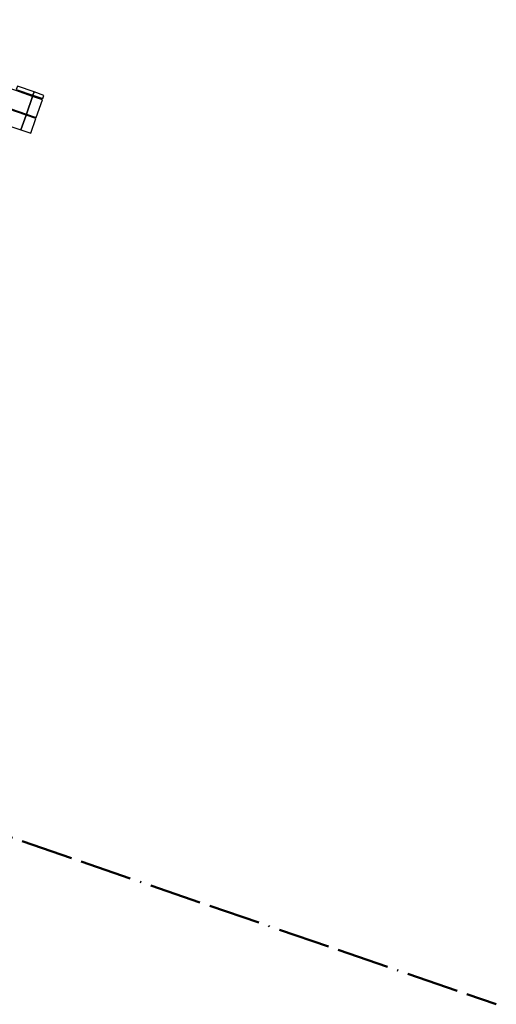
# Model space of a CAD drawing. Extents: x 131293 to 132236, y 397713 to 398701.
# Tile 33 of 63: x 131560 to 131606, y 398026 to 398121. Entities that reach past the tile are written whole.
import ezdxf

# ---------------------------------------------------------------- set-up
doc = ezdxf.new("R2010")
doc.units = 0
doc.linetypes.add('AL-BLADSCHEIDING', pattern=[13, 5, -1, 0, -1, 5, -1])
doc.layers.add('X-AL-bladscheiding', color=4, linetype='AL-BLADSCHEIDING', lineweight=50)
doc.layers.add('X-AL-contourlijnen', color=30, linetype='Continuous', plot=False)

msp = doc.modelspace()

# ---------------------------------------------------------------- linework, layer by layer
at = {"layer": 'X-AL-bladscheiding', "flags": 128}
msp.add_lwpolyline([(131479.173, 398069.901), (131605.887, 398026.316)], dxfattribs=at)
at = {"layer": 'X-AL-contourlijnen', "flags": 128}
for points in [[(131540.035, 398121.137), (131535.739, 398122.626), (131535.151, 398120.925), (131560.609, 398112.102), (131561.196, 398113.804), (131559.594, 398114.359)], [(131559.741, 398114.784), (131559.633, 398114.472), (131561.235, 398113.917), (131561.343, 398114.229)], [(131562.141, 398113.477), (131561.196, 398113.804), (131560.609, 398112.102), (131560.609, 398112.102), (131561.554, 398111.776)], [(131561.343, 398114.229), (131561.235, 398113.917), (131562.181, 398113.591), (131562.288, 398113.903)], [(131561.515, 398111.663), (131560.57, 398111.989), (131560.08, 398110.571), (131561.026, 398110.245)]]:
    msp.add_lwpolyline(points, close=True, dxfattribs=at)
msp.add_lwpolyline([(131560.57, 398111.989), (131556.293, 398113.471, 0.413931), (131549.941, 398110.392), (131550.13, 398110.327), (131552.489, 398109.516), (131555.137, 398108.595), (131555.297, 398109.057, -0.413932), (131559.113, 398110.906), (131560.08, 398110.571)], format="xyb", close=True, dxfattribs=at)

doc.saveas('drawing.dxf')
